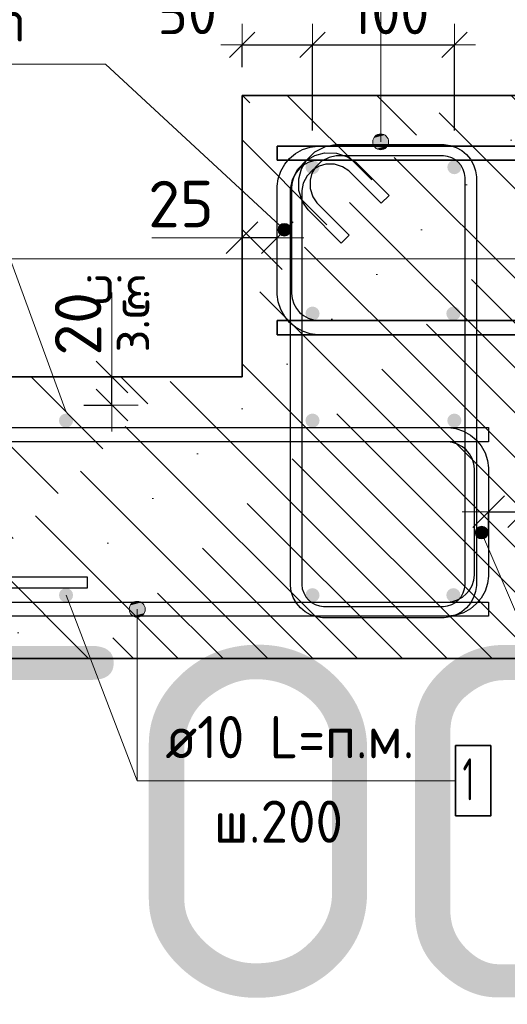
# Model space of a CAD drawing. Header units: metres. Extents: x -38 to 100, y -15 to 19.
# Tile 42 of 63: x 72.119 to 72.465, y 6.022 to 6.722. Entities that reach past the tile are written whole.
import ezdxf

# ---------------------------------------------------------------- set-up
doc = ezdxf.new("R2010")
doc.units = ezdxf.units.M
doc.header["$PDMODE"] = 65
for name, color, linetype, lineweight in [('XR$4$Арм. стержнями верхней зоны', 180, 'Continuous', 35), ('XR$4$Арм. стержнями нижней зоны', 180, 'Continuous', 35), ('XR$4$Арм.стержн. Арматура края', 96, 'Continuous', 35), ('XR$4$Арм.стержн. Хомут', 240, 'Continuous', 35), ('XR$4$Размерная линия (1)', 7, 'Continuous', 13), ('XR$4$Размерная линия_ общее', 7, 'Continuous', 13)]:
    doc.layers.add(name, color=color, linetype=linetype, lineweight=lineweight)
doc.layers.add('XR$4$Арм.стержн. Фиксатор', color=7, linetype='Continuous', lineweight=35, true_color=0x501e0f)
doc.styles.add('ISOCPEUR', font='txt')
doc.dimstyles.new('DIMSTYLE_19', dxfattribs={"dimtxt": 0.033, "dimasz": 0.0375, "dimexe": 0, "dimexo": 0, "dimgap": 0.0165, "dimtad": 2, "dimdec": 0, "dimlfac": 1000, "dimrnd": 1, "dimzin": 12, "dimdsep": 46, "dimtxsty": 'ISOCPEUR', "dimblk1": 'ALL_ML_STRICH', "dimblk2": 'ALL_ML_STRICH', "dimsah": 1, "dimcen": 0, "dimclrd": 7, "dimclre": 256, "dimclrt": 7, "dimadec": 0, "dimazin": 0, "dimtfac": 1, "dimtdec": 0, "dimtix": 1, "dimtmove": 2, "dimatfit": 3, "dimfxl": 0, "dimtvp": 1.2, "dimtzin": 0, "dimlwd": 0, "dimlwe": -3, "dimarcsym": 0})
doc.dimstyles.new('DIMSTYLE_21', dxfattribs={"dimtxt": 0.03, "dimasz": 0.03, "dimexe": 0, "dimexo": 0, "dimgap": 0.015, "dimtad": 2, "dimdec": 0, "dimlfac": 1000, "dimrnd": 5, "dimzin": 12, "dimdsep": 46, "dimtxsty": 'ISOCPEUR', "dimblk1": 'ALL_ML_STRICH', "dimblk2": 'ALL_ML_STRICH', "dimsah": 1, "dimcen": 0, "dimclrd": 7, "dimclre": 256, "dimclrt": 7, "dimadec": 0, "dimazin": 0, "dimtfac": 1, "dimtdec": 0, "dimtix": 1, "dimtmove": 2, "dimatfit": 3, "dimfxl": 0, "dimtvp": 1.2, "dimtzin": 0, "dimlwd": 0, "dimlwe": -3, "dimarcsym": 0})
doc.dimstyles.new('DIMSTYLE_22', dxfattribs={"dimtxt": 0.03, "dimasz": 0.03, "dimexe": 0, "dimexo": 0, "dimgap": 0.015, "dimtad": 2, "dimdec": 0, "dimlfac": 1000, "dimrnd": 5, "dimzin": 12, "dimdsep": 46, "dimtxsty": 'ISOCPEUR', "dimblk1": 'ALL_ML_STRICH', "dimblk2": 'ALL_ML_STRICH', "dimsah": 1, "dimcen": 0, "dimclrd": 7, "dimclre": 256, "dimclrt": 7, "dimadec": 0, "dimazin": 0, "dimtfac": 1, "dimtdec": 0, "dimtix": 1, "dimtmove": 2, "dimatfit": 3, "dimfxl": 0, "dimtzin": 0, "dimlwd": 0, "dimlwe": -3, "dimarcsym": 0})
pattern_1 = [(135, (0, 0), (-0.031819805, -0.031819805), [0.4, -0.05, 0, -0.05]), (135, (-0.01591, -0.01591), (-0.031819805, -0.031819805), [0.8, -0.1, 0.1, -0.1])]

# ---------------------------------------------------------------- blocks, each defined once
blk = doc.blocks.new('ALL_ML_STRICH')
at = {"color": 0, "linetype": 'ByBlock', "lineweight": -2}
for p, q in [((0, -0.5), (0, 0.5)), ((-0.3, -0.3), (0.3, 0.3)), ((-1, 0), (0.5, 0))]:
    blk.add_line(p, q, dxfattribs=at)
blk = doc.blocks.new('*D342')
at = {"layer": 'DEFPOINTS', "color": 7, "linetype": 'Continuous', "lineweight": 13, "transparency": 33554687}
for p in [(72.27679, 6.70391), (72.27679, 6.66801), (72.32679, 6.62301)]:
    blk.add_point(p, dxfattribs=at)
at = {"layer": 'XR$4$Размерная линия (1)', "color": 9, "linetype": 'Continuous', "lineweight": -2, "true_color": 0xc7c7c7, "transparency": 33554687}
for p, q in [((72.27679, 6.68801), (72.27679, 6.70391)), ((72.32679, 6.64301), (72.32679, 6.70391))]:
    blk.add_line(p, q, dxfattribs=at)
at = {"layer": 'XR$4$Размерная линия (1)', "color": 7, "linetype": 'Continuous', "lineweight": -2, "transparency": 33554687}
blk.add_line((72.27679, 6.70391), (72.32679, 6.70391), dxfattribs=at)
at = {"layer": 'XR$4$Размерная линия (1)', "color": 7, "linetype": 'Continuous', "lineweight": 13, "transparency": 33554687, "xscale": 0.03, "yscale": 0.03, "zscale": 0.03, "rotation": 180}
blk.add_blockref('ALL_ML_STRICH', (72.27679, 6.70391), dxfattribs=at)
at = {"layer": 'XR$4$Размерная линия (1)', "color": 7, "linetype": 'Continuous', "lineweight": 13, "transparency": 33554687, "xscale": 0.03, "yscale": 0.03, "zscale": 0.03}
blk.add_blockref('ALL_ML_STRICH', (72.32679, 6.70391), dxfattribs=at)
at = {"layer": 'XR$4$Размерная линия (1)', "color": 7, "linetype": 'Continuous', "lineweight": 13, "transparency": 33554687, "insert": (72.23769, 6.72649), "char_height": 0.03, "width": 0.06, "attachment_point": 5, "style": 'ISOCPEUR'}
blk.add_mtext('\\A1;{50}', dxfattribs=at)
blk = doc.blocks.new('*D343')
at = {"layer": 'DEFPOINTS', "color": 7, "linetype": 'Continuous', "lineweight": 13, "transparency": 33554687}
for p in [(72.32679, 6.70391), (72.32679, 6.62301), (72.42749, 6.62301)]:
    blk.add_point(p, dxfattribs=at)
at = {"layer": 'XR$4$Размерная линия (1)', "color": 9, "linetype": 'Continuous', "lineweight": -2, "true_color": 0xc7c7c7, "transparency": 33554687}
for p, q in [((72.32679, 6.64301), (72.32679, 6.70391)), ((72.42749, 6.64301), (72.42749, 6.70391))]:
    blk.add_line(p, q, dxfattribs=at)
at = {"layer": 'XR$4$Размерная линия (1)', "color": 7, "linetype": 'Continuous', "lineweight": -2, "transparency": 33554687}
blk.add_line((72.32679, 6.70391), (72.42749, 6.70391), dxfattribs=at)
at = {"layer": 'XR$4$Размерная линия (1)', "color": 7, "linetype": 'Continuous', "lineweight": 13, "transparency": 33554687, "xscale": 0.03, "yscale": 0.03, "zscale": 0.03, "rotation": 180}
blk.add_blockref('ALL_ML_STRICH', (72.32679, 6.70391), dxfattribs=at)
at = {"layer": 'XR$4$Размерная линия (1)', "color": 7, "linetype": 'Continuous', "lineweight": 13, "transparency": 33554687, "xscale": 0.03, "yscale": 0.03, "zscale": 0.03}
blk.add_blockref('ALL_ML_STRICH', (72.42749, 6.70391), dxfattribs=at)
at = {"layer": 'XR$4$Размерная линия (1)', "color": 7, "linetype": 'Continuous', "lineweight": 13, "transparency": 33554687, "insert": (72.38164, 6.72641), "char_height": 0.03, "width": 0.09, "attachment_point": 5, "style": 'ISOCPEUR'}
blk.add_mtext('\\A1;{100}', dxfattribs=at)
blk = doc.blocks.new('*D348')
at = {"layer": 'DEFPOINTS', "color": 7, "linetype": 'Continuous', "lineweight": 13, "transparency": 33554687}
for p in [(72.14438, 6.46801), (72.14438, 6.44801), (72.18437, 6.44801)]:
    blk.add_point(p, dxfattribs=at)
at = {"layer": 'XR$4$Размерная линия_ общее', "color": 253, "linetype": 'Continuous', "lineweight": -2, "true_color": 0xa0a0a0, "transparency": 33554687}
for p, q in [((72.16438, 6.46801), (72.18437, 6.46801)), ((72.16438, 6.44801), (72.18437, 6.44801))]:
    blk.add_line(p, q, dxfattribs=at)
at = {"layer": 'XR$4$Размерная линия_ общее', "color": 7, "linetype": 'Continuous', "lineweight": -2, "transparency": 33554687}
blk.add_line((72.18437, 6.44801), (72.18437, 6.46801), dxfattribs=at)
at = {"layer": 'XR$4$Размерная линия_ общее', "color": 7, "linetype": 'Continuous', "lineweight": 13, "transparency": 33554687, "xscale": 0.0375, "yscale": 0.0375, "zscale": 0.0375}
for p, rotation in [((72.18437, 6.46801), 90), ((72.18437, 6.44801), 270)]:
    blk.add_blockref('ALL_ML_STRICH', p, dxfattribs=dict(at, rotation=rotation))
at = {"layer": 'XR$4$Размерная линия_ общее', "color": 7, "linetype": 'Continuous', "lineweight": 13, "transparency": 33554687, "insert": (72.1839, 6.48537), "char_height": 0.027, "width": 0.00135, "attachment_point": 1, "rotation": 90, "line_spacing_factor": 0.60241, "style": 'ISOCPEUR'}
blk.add_mtext('з.с.', dxfattribs=at)
at = {"layer": 'XR$4$Размерная линия_ общее', "color": 7, "linetype": 'Continuous', "lineweight": 13, "transparency": 33554687, "insert": (72.16037, 6.50574), "char_height": 0.033, "width": 0.066, "attachment_point": 5, "rotation": 90, "style": 'ISOCPEUR'}
blk.add_mtext('\\A1;{20}', dxfattribs=at)
blk = doc.blocks.new('*D349')
at = {"layer": 'DEFPOINTS', "color": 7, "linetype": 'Continuous', "lineweight": 13, "transparency": 33554687}
for p in [(72.30179, 6.56683), (72.27679, 6.52684), (72.30179, 6.53184)]:
    blk.add_point(p, dxfattribs=at)
at = {"layer": 'XR$4$Размерная линия_ общее', "color": 253, "linetype": 'Continuous', "lineweight": -2, "true_color": 0xa0a0a0, "transparency": 33554687}
for p, q in [((72.27679, 6.54684), (72.27679, 6.56683)), ((72.30179, 6.55184), (72.30179, 6.56683))]:
    blk.add_line(p, q, dxfattribs=at)
at = {"layer": 'XR$4$Размерная линия_ общее', "color": 7, "linetype": 'Continuous', "lineweight": -2, "transparency": 33554687}
blk.add_line((72.30179, 6.56683), (72.27679, 6.56683), dxfattribs=at)
at = {"layer": 'XR$4$Размерная линия_ общее', "color": 7, "linetype": 'Continuous', "lineweight": 13, "transparency": 33554687, "xscale": 0.0375, "yscale": 0.0375, "zscale": 0.0375}
for p, rotation in [((72.27679, 6.56683), 180), ((72.30179, 6.56683), 360)]:
    blk.add_blockref('ALL_ML_STRICH', p, dxfattribs=dict(at, rotation=rotation))
at = {"layer": 'XR$4$Размерная линия_ общее', "color": 7, "linetype": 'Continuous', "lineweight": 13, "transparency": 33554687, "insert": (72.23336, 6.59083), "char_height": 0.033, "width": 0.066, "attachment_point": 5, "style": 'ISOCPEUR'}
blk.add_mtext('\\A1;{25}', dxfattribs=at)
at = {"layer": 'XR$4$Размерная линия_ общее', "color": 7, "linetype": 'Continuous', "lineweight": 13, "transparency": 33554687, "insert": (72.20976, 6.51262), "char_height": 0.027, "width": 0.00135, "attachment_point": 1, "rotation": 180, "line_spacing_factor": 0.60241, "style": 'ISOCPEUR'}
blk.add_mtext('з.с.', dxfattribs=at)
blk = doc.blocks.new('*D350')
at = {"layer": 'DEFPOINTS', "color": 7, "linetype": 'Continuous', "lineweight": 13, "transparency": 33554687}
for p in [(72.45179, 6.37232), (72.45179, 6.33733), (72.47679, 6.33233)]:
    blk.add_point(p, dxfattribs=at)
at = {"layer": 'XR$4$Размерная линия_ общее', "color": 253, "linetype": 'Continuous', "lineweight": -2, "true_color": 0xa0a0a0, "transparency": 33554687}
for p, q in [((72.45179, 6.35733), (72.45179, 6.37232)), ((72.47679, 6.35233), (72.47679, 6.37232))]:
    blk.add_line(p, q, dxfattribs=at)
at = {"layer": 'XR$4$Размерная линия_ общее', "color": 7, "linetype": 'Continuous', "lineweight": -2, "transparency": 33554687}
blk.add_line((72.45179, 6.37232), (72.47679, 6.37232), dxfattribs=at)
at = {"layer": 'XR$4$Размерная линия_ общее', "color": 7, "linetype": 'Continuous', "lineweight": 13, "transparency": 33554687, "xscale": 0.0375, "yscale": 0.0375, "zscale": 0.0375, "rotation": 180}
blk.add_blockref('ALL_ML_STRICH', (72.45179, 6.37232), dxfattribs=at)
at = {"layer": 'XR$4$Размерная линия_ общее', "color": 7, "linetype": 'Continuous', "lineweight": 13, "transparency": 33554687, "xscale": 0.0375, "yscale": 0.0375, "zscale": 0.0375}
blk.add_blockref('ALL_ML_STRICH', (72.47679, 6.37232), dxfattribs=at)
at = {"layer": 'XR$4$Размерная линия_ общее', "color": 7, "linetype": 'Continuous', "lineweight": 13, "transparency": 33554687, "insert": (72.52351, 6.39632), "char_height": 0.033, "width": 0.066, "attachment_point": 5, "style": 'ISOCPEUR'}
blk.add_mtext('\\A1;{25}', dxfattribs=at)
at = {"layer": 'XR$4$Размерная линия_ общее', "color": 7, "linetype": 'Continuous', "lineweight": 13, "transparency": 33554687, "insert": (72.49657, 6.37211), "char_height": 0.027, "width": 0.00135, "attachment_point": 1, "line_spacing_factor": 0.60241, "style": 'ISOCPEUR'}
blk.add_mtext('з.с.', dxfattribs=at)

msp = doc.modelspace()

# ---------------------------------------------------------------- hatches: boundary and pattern name
at = {"linetype": 'Continuous', "lineweight": 13, "transparency": 33554687}
h = msp.add_hatch(dxfattribs=at)
h.set_pattern_fill('__________540', scale=0.015, style=0, pattern_type=2)
h.set_pattern_definition(pattern_1)
h.paths.add_polyline_path([(72.27679, 6.66801), (72.27679, 6.46801), (72.84453, 6.46801), (72.84453, 6.66801)], flags=0)
h = msp.add_hatch(dxfattribs=at)
h.set_pattern_fill('__________540', scale=0.015, style=0, pattern_type=2)
h.set_pattern_definition(pattern_1)
h.paths.add_polyline_path([(72.47679, 6.26801), (72.47679, 6.46801), (71.92453, 6.46801), (71.92453, 6.26801)], flags=0)
at = {"layer": 'XR$4$Арм. стержнями верхней зоны', "linetype": 'Continuous', "lineweight": 50, "transparency": 33554687}
for points in [[(72.33179, 6.61701), (72.33141, 6.61893), (72.33033, 6.62055), (72.3287, 6.62163), (72.32679, 6.62201), (72.32488, 6.62163), (72.32325, 6.62055), (72.32217, 6.61893), (72.32179, 6.61701), (72.32217, 6.6151), (72.32325, 6.61348), (72.32488, 6.61239), (72.32679, 6.61201), (72.3287, 6.61239), (72.33033, 6.61348), (72.33141, 6.6151)], [(72.43249, 6.61701), (72.43211, 6.61893), (72.43103, 6.62055), (72.4294, 6.62163), (72.42749, 6.62201), (72.42558, 6.62163), (72.42396, 6.62055), (72.42287, 6.61893), (72.42249, 6.61701), (72.42287, 6.6151), (72.42396, 6.61348), (72.42558, 6.61239), (72.42749, 6.61201), (72.4294, 6.61239), (72.43103, 6.61348), (72.43211, 6.6151)], [(72.15679, 6.43701), (72.15641, 6.43893), (72.15532, 6.44055), (72.1537, 6.44163), (72.15179, 6.44201), (72.14988, 6.44163), (72.14825, 6.44055), (72.14717, 6.43893), (72.14679, 6.43701), (72.14717, 6.4351), (72.14825, 6.43348), (72.14988, 6.43239), (72.15179, 6.43201), (72.1537, 6.43239), (72.15532, 6.43348), (72.15641, 6.4351)], [(72.33179, 6.43701), (72.33141, 6.43893), (72.33033, 6.44055), (72.3287, 6.44163), (72.32679, 6.44201), (72.32488, 6.44163), (72.32325, 6.44055), (72.32217, 6.43893), (72.32179, 6.43701), (72.32217, 6.4351), (72.32325, 6.43348), (72.32488, 6.43239), (72.32679, 6.43201), (72.3287, 6.43239), (72.33033, 6.43348), (72.33141, 6.4351)], [(72.43249, 6.43701), (72.43211, 6.43893), (72.43103, 6.44055), (72.4294, 6.44163), (72.42749, 6.44201), (72.42558, 6.44163), (72.42396, 6.44055), (72.42287, 6.43893), (72.42249, 6.43701), (72.42287, 6.4351), (72.42396, 6.43348), (72.42558, 6.43239), (72.42749, 6.43201), (72.4294, 6.43239), (72.43103, 6.43348), (72.43211, 6.4351)]]:
    msp.add_hatch(color=4, dxfattribs=at).paths.add_polyline_path(points)
at = {"layer": 'XR$4$Арм. стержнями нижней зоны', "linetype": 'Continuous', "lineweight": 50, "transparency": 33554687}
for points in [[(72.33179, 6.51301), (72.33141, 6.51493), (72.33033, 6.51655), (72.3287, 6.51763), (72.32679, 6.51801), (72.32488, 6.51763), (72.32325, 6.51655), (72.32217, 6.51493), (72.32179, 6.51301), (72.32217, 6.5111), (72.32325, 6.50948), (72.32488, 6.50839), (72.32679, 6.50801), (72.3287, 6.50839), (72.33033, 6.50948), (72.33141, 6.5111)], [(72.43179, 6.51301), (72.43141, 6.51493), (72.43033, 6.51655), (72.4287, 6.51763), (72.42679, 6.51801), (72.42488, 6.51763), (72.42325, 6.51655), (72.42217, 6.51493), (72.42179, 6.51301), (72.42217, 6.5111), (72.42325, 6.50948), (72.42488, 6.50839), (72.42679, 6.50801), (72.4287, 6.50839), (72.43033, 6.50948), (72.43141, 6.5111)], [(72.15679, 6.31301), (72.15641, 6.31493), (72.15532, 6.31655), (72.1537, 6.31763), (72.15179, 6.31801), (72.14988, 6.31763), (72.14825, 6.31655), (72.14717, 6.31493), (72.14679, 6.31301), (72.14717, 6.3111), (72.14825, 6.30948), (72.14988, 6.30839), (72.15179, 6.30801), (72.1537, 6.30839), (72.15532, 6.30948), (72.15641, 6.3111)], [(72.33179, 6.31301), (72.33141, 6.31493), (72.33033, 6.31655), (72.3287, 6.31763), (72.32679, 6.31801), (72.32488, 6.31763), (72.32325, 6.31655), (72.32217, 6.31493), (72.32179, 6.31301), (72.32217, 6.3111), (72.32325, 6.30948), (72.32488, 6.30839), (72.32679, 6.30801), (72.3287, 6.30839), (72.33033, 6.30948), (72.33141, 6.3111)], [(72.43179, 6.31301), (72.43141, 6.31493), (72.43033, 6.31655), (72.4287, 6.31763), (72.42679, 6.31801), (72.42488, 6.31763), (72.42325, 6.31655), (72.42217, 6.31493), (72.42179, 6.31301), (72.42217, 6.3111), (72.42325, 6.30948), (72.42488, 6.30839), (72.42679, 6.30801), (72.4287, 6.30839), (72.43033, 6.30948), (72.43141, 6.3111)]]:
    msp.add_hatch(color=4, dxfattribs=at).paths.add_polyline_path(points)
at = {"layer": 'XR$4$Арм. стержнями нижней зоны', "linetype": 'Continuous', "lineweight": 13, "transparency": 33554687}
for points in [[(72.19954, 6.30785), (72.20516, 6.30785), (72.20235, 6.30864)], [(72.19673, 6.30301), (72.20798, 6.30301), (72.20719, 6.30582)], [(72.19673, 6.30301), (72.20719, 6.30582), (72.19751, 6.30582)], [(72.19751, 6.3002), (72.20798, 6.30301), (72.19673, 6.30301)], [(72.19751, 6.30582), (72.20719, 6.30582), (72.20516, 6.30785)], [(72.19751, 6.30582), (72.20516, 6.30785), (72.19954, 6.30785)], [(72.19751, 6.3002), (72.20719, 6.3002), (72.20798, 6.30301)], [(72.19954, 6.29817), (72.20719, 6.3002), (72.19751, 6.3002)], [(72.19954, 6.29817), (72.20516, 6.29817), (72.20719, 6.3002)], [(72.20516, 6.29817), (72.19954, 6.29817), (72.20235, 6.29739)]]:
    msp.add_hatch(color=7, dxfattribs=at).paths.add_polyline_path(points)
at = {"layer": 'XR$4$Арм.стержн. Арматура края', "linetype": 'Continuous', "lineweight": 13, "transparency": 33554687}
for points in [[(72.30242, 6.57356), (72.30548, 6.57686), (72.30349, 6.57563)], [(72.30548, 6.57686), (72.30242, 6.57356), (72.30251, 6.57127)], [(72.30548, 6.57686), (72.30251, 6.57127), (72.30777, 6.57694)], [(72.30777, 6.57694), (72.30251, 6.57127), (72.30373, 6.56928)], [(72.30777, 6.57694), (72.30373, 6.56928), (72.30985, 6.57588)], [(72.30985, 6.57588), (72.30373, 6.56928), (72.30581, 6.56821)], [(72.30985, 6.57588), (72.30581, 6.56821), (72.31107, 6.57389)], [(72.31107, 6.57389), (72.30581, 6.56821), (72.3081, 6.5683)], [(72.31107, 6.57389), (72.3081, 6.5683), (72.31116, 6.5716)], [(72.31116, 6.5716), (72.3081, 6.5683), (72.31009, 6.56952)], [(72.44235, 6.35799), (72.44946, 6.36104), (72.44733, 6.36189)], [(72.44235, 6.35799), (72.44733, 6.36189), (72.4432, 6.36012)], [(72.44265, 6.35567), (72.44946, 6.36104), (72.44235, 6.35799)], [(72.44265, 6.35567), (72.45092, 6.35922), (72.44946, 6.36104)], [(72.44412, 6.35385), (72.45092, 6.35922), (72.44265, 6.35567)], [(72.4432, 6.36012), (72.44733, 6.36189), (72.44501, 6.36158)], [(72.44412, 6.35385), (72.45123, 6.35691), (72.45092, 6.35922)], [(72.44625, 6.353), (72.45123, 6.35691), (72.44412, 6.35385)], [(72.44625, 6.353), (72.45038, 6.35478), (72.45123, 6.35691)], [(72.45038, 6.35478), (72.44625, 6.353), (72.44856, 6.35331)]]:
    msp.add_hatch(color=7, dxfattribs=at).paths.add_polyline_path(points)
at = {"layer": 'XR$4$Арм.стержн. Хомут', "linetype": 'Continuous', "lineweight": 13, "transparency": 33554687}
for points in [[(72.38002, 6.63782), (72.37035, 6.63782), (72.36956, 6.63501)], [(72.38002, 6.63782), (72.36956, 6.63501), (72.38081, 6.63501)], [(72.378, 6.63985), (72.37237, 6.63985), (72.37035, 6.63782)], [(72.378, 6.63985), (72.37035, 6.63782), (72.38002, 6.63782)], [(72.37237, 6.63985), (72.378, 6.63985), (72.37519, 6.64064)], [(72.38081, 6.63501), (72.36956, 6.63501), (72.37035, 6.6322)], [(72.38081, 6.63501), (72.37035, 6.6322), (72.38002, 6.6322)], [(72.38002, 6.6322), (72.37035, 6.6322), (72.37237, 6.63017)], [(72.38002, 6.6322), (72.37237, 6.63017), (72.378, 6.63017)], [(72.378, 6.63017), (72.37237, 6.63017), (72.37519, 6.62939)]]:
    msp.add_hatch(color=7, dxfattribs=at).paths.add_polyline_path(points)

# ---------------------------------------------------------------- linework, layer by layer
at = {"color": 7, "linetype": 'Continuous', "lineweight": 35, "transparency": 33554687}
for p, q in [((72.27679, 6.66801), (72.27679, 6.46801)), ((72.84453, 6.66801), (72.27679, 6.66801)), ((72.27679, 6.46801), (71.92453, 6.46801)), ((71.92453, 6.26801), (72.47679, 6.26801))]:
    msp.add_line(p, q, dxfattribs=at)
at = {"color": 7, "linetype": 'Continuous', "lineweight": 13, "transparency": 33554687}
for p, q in [((72.15179, 6.44301), (72.10534, 6.57066)), ((72.27679, 6.56683), (72.21279, 6.56683)), ((88.0842, 6.55185), (69.5842, 6.55185)), ((72.18437, 6.46801), (72.18437, 6.52801)), ((72.15179, 6.31301), (72.20235, 6.18118))]:
    msp.add_line(p, q, dxfattribs=at)
at = {"layer": 'XR$4$Арм. стержнями верхней зоны', "color": 4, "linetype": 'Continuous', "lineweight": 35, "transparency": 33554687}
msp.add_lwpolyline([(72.30179, 6.63201), (72.84953, 6.63201), (72.84953, 6.62201), (72.30179, 6.62201), (72.30179, 6.63201)], dxfattribs=at)
msp.add_lwpolyline([(72.30179, 6.63201), (72.84953, 6.63201), (72.84953, 6.62201), (72.30179, 6.62201), (72.30179, 6.63201)], dxfattribs=at)
at = {"layer": 'XR$4$Арм. стержнями верхней зоны', "color": 4, "linetype": 'Continuous', "lineweight": 25, "transparency": 33554687}
msp.add_lwpolyline([(71.91953, 6.43201), (72.45179, 6.43201), (72.45179, 6.42201), (71.91953, 6.42201), (71.91953, 6.43201)], dxfattribs=at)
msp.add_lwpolyline([(71.91953, 6.43201), (72.45179, 6.43201), (72.45179, 6.42201), (71.91953, 6.42201), (71.91953, 6.43201)], dxfattribs=at)
at = {"layer": 'XR$4$Арм. стержнями нижней зоны', "color": 7, "linetype": 'Continuous', "lineweight": 13, "transparency": 33554687}
for p, q in [((72.20235, 6.30864), (72.20235, 6.30864)), ((72.19673, 6.30301), (72.19673, 6.30301)), ((72.20235, 6.18118), (72.20235, 6.30301)), ((72.20798, 6.30301), (72.20798, 6.30301)), ((72.20235, 6.29739), (72.20235, 6.29739)), ((72.20235, 6.18118), (72.42835, 6.18118))]:
    msp.add_line(p, q, dxfattribs=at)
at = {"layer": 'XR$4$Арм. стержнями нижней зоны', "color": 4, "linetype": 'Continuous', "lineweight": 35, "transparency": 33554687}
msp.add_lwpolyline([(72.84953, 6.49801), (72.30179, 6.49801), (72.30179, 6.50801), (72.84953, 6.50801), (72.84953, 6.49801)], dxfattribs=at)
msp.add_lwpolyline([(72.84953, 6.49801), (72.30179, 6.49801), (72.30179, 6.50801), (72.84953, 6.50801), (72.84953, 6.49801)], dxfattribs=at)
at = {"layer": 'XR$4$Арм. стержнями нижней зоны', "color": 4, "linetype": 'Continuous', "lineweight": 25, "transparency": 33554687}
msp.add_lwpolyline([(72.45179, 6.29801), (71.91953, 6.29801), (71.91953, 6.30801), (72.45179, 6.30801), (72.45179, 6.29801)], dxfattribs=at)
msp.add_lwpolyline([(72.45179, 6.29801), (71.91953, 6.29801), (71.91953, 6.30801), (72.45179, 6.30801), (72.45179, 6.29801)], dxfattribs=at)
at = {"layer": 'XR$4$Арм. стержнями нижней зоны', "color": 7, "linetype": 'Continuous', "lineweight": 35, "transparency": 33554687}
msp.add_lwpolyline([(72.42835, 6.15618), (72.45335, 6.15618), (72.45335, 6.20618), (72.42835, 6.20618), (72.42835, 6.15618)], dxfattribs=at)
at = {"layer": 'XR$4$Арм. стержнями нижней зоны', "color": 7, "linetype": 'Continuous', "lineweight": 13, "transparency": 33554687}
msp.add_circle((72.20235, 6.30301), 0.00563, dxfattribs=at)
at = {"layer": 'XR$4$Арм.стержн. Арматура края', "color": 7, "linetype": 'Continuous', "lineweight": 13, "transparency": 33554687}
for p, q in [((71.86987, 6.6902), (72.17987, 6.6902)), ((72.17987, 6.6902), (72.30679, 6.57258)), ((72.30349, 6.57563), (72.30349, 6.57563)), ((72.30985, 6.57588), (72.30985, 6.57588)), ((72.30373, 6.56928), (72.30373, 6.56928)), ((72.31009, 6.56952), (72.31009, 6.56952)), ((72.44501, 6.36158), (72.44501, 6.36158)), ((72.51838, 6.19063), (72.44679, 6.35745)), ((72.45092, 6.35922), (72.45092, 6.35922)), ((72.44265, 6.35567), (72.44265, 6.35567)), ((72.44856, 6.35331), (72.44856, 6.35331))]:
    msp.add_line(p, q, dxfattribs=at)
at = {"layer": 'XR$4$Арм.стержн. Арматура края', "color": 4, "linetype": 'Continuous', "lineweight": 25, "transparency": 33554687}
for points in [[(72.80179, 6.49801), (72.33035, 6.49801), (72.32514, 6.49874), (72.3197, 6.50053), (72.31469, 6.50334), (72.31056, 6.50678), (72.30711, 6.51091), (72.30431, 6.51592), (72.30252, 6.52136), (72.30179, 6.52658), (72.30179, 6.60345), (72.30252, 6.60866), (72.30431, 6.6141), (72.30711, 6.61911), (72.31056, 6.62324), (72.31469, 6.62669), (72.3197, 6.62949), (72.32514, 6.63129), (72.33035, 6.63201), (72.80179, 6.63201)], [(72.80179, 6.49801), (72.33035, 6.49801), (72.32514, 6.49874), (72.3197, 6.50053), (72.31469, 6.50334), (72.31056, 6.50678), (72.30711, 6.51091), (72.30431, 6.51592), (72.30252, 6.52136), (72.30179, 6.52658), (72.30179, 6.60345), (72.30252, 6.60866), (72.30431, 6.6141), (72.30711, 6.61911), (72.31056, 6.62324), (72.31469, 6.62669), (72.3197, 6.62949), (72.32514, 6.63129), (72.33035, 6.63201), (72.80179, 6.63201)], [(72.80179, 6.62201), (72.33105, 6.62201), (72.32741, 6.62151), (72.32375, 6.6203), (72.32039, 6.61842), (72.31766, 6.61614), (72.31538, 6.61341), (72.3135, 6.61006), (72.3123, 6.60639), (72.31179, 6.60276), (72.31179, 6.52727), (72.3123, 6.52363), (72.3135, 6.51997), (72.31538, 6.51661), (72.31766, 6.51388), (72.32039, 6.51161), (72.32375, 6.50973), (72.32741, 6.50852), (72.33105, 6.50801), (72.80179, 6.50801)], [(72.80179, 6.62201), (72.33105, 6.62201), (72.32741, 6.62151), (72.32375, 6.6203), (72.32039, 6.61842), (72.31766, 6.61614), (72.31538, 6.61341), (72.3135, 6.61006), (72.3123, 6.60639), (72.31179, 6.60276), (72.31179, 6.52727), (72.3123, 6.52363), (72.3135, 6.51997), (72.31538, 6.51661), (72.31766, 6.51388), (72.32039, 6.51161), (72.32375, 6.50973), (72.32741, 6.50852), (72.33105, 6.50801), (72.80179, 6.50801)], [(71.95179, 6.43201), (72.42322, 6.43201), (72.42844, 6.43129), (72.43388, 6.42949), (72.43889, 6.42669), (72.44302, 6.42324), (72.44646, 6.41911), (72.44927, 6.4141), (72.45106, 6.40866), (72.45179, 6.40345), (72.45179, 6.32658), (72.45106, 6.32136), (72.44927, 6.31592), (72.44646, 6.31091), (72.44302, 6.30678), (72.43889, 6.30334), (72.43388, 6.30053), (72.42844, 6.29874), (72.42322, 6.29801), (71.95179, 6.29801)], [(71.95179, 6.43201), (72.42322, 6.43201), (72.42844, 6.43129), (72.43388, 6.42949), (72.43889, 6.42669), (72.44302, 6.42324), (72.44646, 6.41911), (72.44927, 6.4141), (72.45106, 6.40866), (72.45179, 6.40345), (72.45179, 6.32658), (72.45106, 6.32136), (72.44927, 6.31592), (72.44646, 6.31091), (72.44302, 6.30678), (72.43889, 6.30334), (72.43388, 6.30053), (72.42844, 6.29874), (72.42322, 6.29801), (71.95179, 6.29801)], [(71.95179, 6.30801), (72.42253, 6.30801), (72.42617, 6.30852), (72.42983, 6.30973), (72.43319, 6.31161), (72.43592, 6.31388), (72.43819, 6.31661), (72.44007, 6.31997), (72.44128, 6.32363), (72.44179, 6.32727), (72.44179, 6.40276), (72.44128, 6.40639), (72.44007, 6.41006), (72.43819, 6.41341), (72.43592, 6.41614), (72.43319, 6.41842), (72.42983, 6.4203), (72.42617, 6.42151), (72.42253, 6.42201), (71.95179, 6.42201)], [(71.95179, 6.30801), (72.42253, 6.30801), (72.42617, 6.30852), (72.42983, 6.30973), (72.43319, 6.31161), (72.43592, 6.31388), (72.43819, 6.31661), (72.44007, 6.31997), (72.44128, 6.32363), (72.44179, 6.32727), (72.44179, 6.40276), (72.44128, 6.40639), (72.44007, 6.41006), (72.43819, 6.41341), (72.43592, 6.41614), (72.43319, 6.41842), (72.42983, 6.4203), (72.42617, 6.42151), (72.42253, 6.42201), (71.95179, 6.42201)]]:
    msp.add_lwpolyline(points, dxfattribs=at)
at = {"layer": 'XR$4$Арм.стержн. Арматура края', "color": 7, "linetype": 'Continuous', "lineweight": 13, "transparency": 33554687}
for centre in [(72.30679, 6.57258), (72.44679, 6.35745)]:
    msp.add_circle(centre, 0.0045, dxfattribs=at)
at = {"layer": 'XR$4$Арм.стержн. Фиксатор', "color": 40, "linetype": 'Continuous', "lineweight": 25, "transparency": 33554687}
msp.add_lwpolyline([(71.99021, 6.32601), (72.16681, 6.32601), (72.16681, 6.31801), (71.98966, 6.31801)], dxfattribs=at)
at = {"layer": 'XR$4$Арм.стержн. Хомут', "color": 7, "linetype": 'Continuous', "lineweight": 13, "transparency": 33554687}
for p, q in [((72.37519, 6.82483), (72.37519, 6.63501)), ((72.37519, 6.64064), (72.37519, 6.64064)), ((72.36956, 6.63501), (72.36956, 6.63501)), ((72.38081, 6.63501), (72.38081, 6.63501)), ((72.37519, 6.62939), (72.37519, 6.62939))]:
    msp.add_line(p, q, dxfattribs=at)
at = {"layer": 'XR$4$Арм.стержн. Хомут', "color": 40, "linetype": 'Continuous', "lineweight": 25, "transparency": 33554687}
msp.add_lwpolyline([(72.37545, 6.59133), (72.35246, 6.61432), (72.34815, 6.61717), (72.34239, 6.61904), (72.33635, 6.61912), (72.3315, 6.6178), (72.32714, 6.6153), (72.32292, 6.61098), (72.32017, 6.60558), (72.31914, 6.60052), (72.31914, 6.32042), (72.31955, 6.31751), (72.32051, 6.31458), (72.32202, 6.31189), (72.32384, 6.30971), (72.32602, 6.30789), (72.3287, 6.30638), (72.33164, 6.30542), (72.33455, 6.30501), (72.41973, 6.30501), (72.42264, 6.30542), (72.42558, 6.30638), (72.42826, 6.30789), (72.43044, 6.30971), (72.43226, 6.31189), (72.43377, 6.31458), (72.43474, 6.31751), (72.43514, 6.32042), (72.43514, 6.60961), (72.43474, 6.61251), (72.43377, 6.61545), (72.43226, 6.61813), (72.43044, 6.62031), (72.42826, 6.62214), (72.42558, 6.62364), (72.42264, 6.62461), (72.41973, 6.62501), (72.34363, 6.62501), (72.33858, 6.62398), (72.33318, 6.62123), (72.32885, 6.61702), (72.32635, 6.61265), (72.32503, 6.6078), (72.32511, 6.60176), (72.32698, 6.596), (72.32983, 6.59169), (72.35282, 6.56871), (72.34716, 6.56305), (72.32361, 6.58661), (72.31971, 6.59249), (72.31713, 6.60044), (72.31702, 6.60882), (72.3189, 6.61574), (72.32246, 6.62197), (72.32846, 6.62781), (72.33591, 6.6316), (72.34283, 6.63301), (72.42029, 6.63301), (72.42446, 6.63243), (72.42881, 6.631), (72.43282, 6.62875), (72.43612, 6.62599), (72.43888, 6.62269), (72.44113, 6.61868), (72.44256, 6.61433), (72.44314, 6.61016), (72.44314, 6.31986), (72.44256, 6.31569), (72.44113, 6.31134), (72.43888, 6.30733), (72.43612, 6.30403), (72.43282, 6.30127), (72.42881, 6.29903), (72.42446, 6.29759), (72.42029, 6.29701), (72.33399, 6.29701), (72.32982, 6.29759), (72.32547, 6.29903), (72.32146, 6.30127), (72.31816, 6.30403), (72.3154, 6.30733), (72.31316, 6.31134), (72.31172, 6.31569), (72.31114, 6.31986), (72.31114, 6.60132), (72.31255, 6.60824), (72.31634, 6.61569), (72.32219, 6.62169), (72.32841, 6.62525), (72.33534, 6.62713), (72.34371, 6.62703), (72.35166, 6.62444), (72.35755, 6.62055), (72.3811, 6.59699), (72.37545, 6.59133)], dxfattribs=at)
msp.add_lwpolyline([(72.37545, 6.59133), (72.35246, 6.61432), (72.34815, 6.61717), (72.34239, 6.61904), (72.33635, 6.61912), (72.3315, 6.6178), (72.32714, 6.6153), (72.32292, 6.61098), (72.32017, 6.60558), (72.31914, 6.60052), (72.31914, 6.32042), (72.31955, 6.31751), (72.32051, 6.31458), (72.32202, 6.31189), (72.32384, 6.30971), (72.32602, 6.30789), (72.3287, 6.30638), (72.33164, 6.30542), (72.33455, 6.30501), (72.41973, 6.30501), (72.42264, 6.30542), (72.42558, 6.30638), (72.42826, 6.30789), (72.43044, 6.30971), (72.43226, 6.31189), (72.43377, 6.31458), (72.43474, 6.31751), (72.43514, 6.32042), (72.43514, 6.60961), (72.43474, 6.61251), (72.43377, 6.61545), (72.43226, 6.61813), (72.43044, 6.62031), (72.42826, 6.62214), (72.42558, 6.62364), (72.42264, 6.62461), (72.41973, 6.62501), (72.34363, 6.62501), (72.33858, 6.62398), (72.33318, 6.62123), (72.32885, 6.61702), (72.32635, 6.61265), (72.32503, 6.6078), (72.32511, 6.60176), (72.32698, 6.596), (72.32983, 6.59169), (72.35282, 6.56871), (72.34716, 6.56305), (72.32361, 6.58661), (72.31971, 6.59249), (72.31713, 6.60044), (72.31702, 6.60882), (72.3189, 6.61574), (72.32246, 6.62197), (72.32846, 6.62781), (72.33591, 6.6316), (72.34283, 6.63301), (72.42029, 6.63301), (72.42446, 6.63243), (72.42881, 6.631), (72.43282, 6.62875), (72.43612, 6.62599), (72.43888, 6.62269), (72.44113, 6.61868), (72.44256, 6.61433), (72.44314, 6.61016), (72.44314, 6.31986), (72.44256, 6.31569), (72.44113, 6.31134), (72.43888, 6.30733), (72.43612, 6.30403), (72.43282, 6.30127), (72.42881, 6.29903), (72.42446, 6.29759), (72.42029, 6.29701), (72.33399, 6.29701), (72.32982, 6.29759), (72.32547, 6.29903), (72.32146, 6.30127), (72.31816, 6.30403), (72.3154, 6.30733), (72.31316, 6.31134), (72.31172, 6.31569), (72.31114, 6.31986), (72.31114, 6.60132), (72.31255, 6.60824), (72.31634, 6.61569), (72.32219, 6.62169), (72.32841, 6.62525), (72.33534, 6.62713), (72.34371, 6.62703), (72.35166, 6.62444), (72.35755, 6.62055), (72.3811, 6.59699), (72.37545, 6.59133)], dxfattribs=at)
at = {"layer": 'XR$4$Арм.стержн. Хомут', "color": 7, "linetype": 'Continuous', "lineweight": 13, "transparency": 33554687}
msp.add_circle((72.37519, 6.63501), 0.00563, dxfattribs=at)

# ---------------------------------------------------------------- texts
at = {"color": 7, "linetype": 'Continuous', "lineweight": 35, "transparency": 33554687, "insert": (72.01504, 6.02685), "char_height": 0.25, "width": 2.7437149, "attachment_point": 7, "style": 'ISOCPEUR'}
msp.add_mtext('\\W0.96;ГОСТ 34028-2016', dxfattribs=at)
at = {"layer": 'XR$4$Арм. стержнями нижней зоны', "color": 7, "linetype": 'Continuous', "lineweight": 25, "transparency": 33554687, "char_height": 0.03, "attachment_point": 7, "style": 'ISOCPEUR'}
for s, insert, width in [('\\W0.94;ø10 L=п.м.', (72.22235, 6.19718), 0.1999832), ('\\W0.56;1', (72.43335, 6.16718), 0.0233333), ('\\W0.95;ш.200 ', (72.25685, 6.13718), 0.1311995)]:
    msp.add_mtext(s, dxfattribs=dict(at, insert=insert, width=width))
at = {"layer": 'XR$4$Арм.стержн. Арматура края', "color": 7, "linetype": 'Continuous', "lineweight": 25, "transparency": 33554687, "insert": (71.89287, 6.7062), "char_height": 0.03, "width": 0.2806692, "attachment_point": 7, "style": 'ISOCPEUR'}
msp.add_mtext('\\W0.92;ø10 L=1135mm ', dxfattribs=at)

# ---------------------------------------------------------------- dimensions: what is measured, and where the dimension line sits
at = {"layer": 'XR$4$Размерная линия (1)', "color": 7, "linetype": 'Continuous', "lineweight": 13, "transparency": 33554687}
for base, p1, p2, dimstyle, picture, middle in [((72.32679, 6.70391), (72.27679, 6.68801), (72.32679, 6.64301), 'DIMSTYLE_21', '*D342', (72.23769, 6.72649)), ((72.42749, 6.70391), (72.32679, 6.64301), (72.42749, 6.64301), 'DIMSTYLE_22', '*D343', (72.38164, 6.72641))]:
    dim = msp.add_linear_dim(base=base, p1=p1, p2=p2, dimstyle=dimstyle, override={"dimpost": '<>', "dimclrd": 7, "dimclre": 9, "dimclrt": 7, "dimlwd": 0, "dimlwe": 65533}, dxfattribs=at)
    dim.commit()
    dim.dimension.update_dxf_attribs({"geometry": picture, "text_midpoint": middle, "dimtype": 160})
at = {"layer": 'XR$4$Размерная линия_ общее', "color": 7, "linetype": 'Continuous', "lineweight": 13, "transparency": 33554687}
for base, p1, p2, angle, picture, middle in [((72.27679, 6.56683), (72.30179, 6.55184), (72.27679, 6.54684), 180, '*D349', (72.23336, 6.59083)), ((72.18437, 6.46801), (72.16438, 6.44801), (72.16438, 6.46801), 90, '*D348', (72.16037, 6.50574))]:
    dim = msp.add_linear_dim(base=base, p1=p1, p2=p2, angle=angle, text='<>\\Xз.с.', dimstyle='DIMSTYLE_19', override={"dimpost": '<>', "dimclrd": 7, "dimclre": 253, "dimclrt": 7, "dimlwd": 0, "dimlwe": 65533}, dxfattribs=at)
    dim.commit()
    dim.dimension.update_dxf_attribs({"geometry": picture, "text_midpoint": middle, "dimtype": 160})
dim = msp.add_linear_dim(base=(72.47679, 6.37232), p1=(72.45179, 6.35733), p2=(72.47679, 6.35233), text='<>\\Xз.с.', dimstyle='DIMSTYLE_19', override={"dimpost": '<>', "dimclrd": 7, "dimclre": 253, "dimclrt": 7, "dimlwd": 0, "dimlwe": 65533}, dxfattribs=at)
dim.commit()
dim.dimension.update_dxf_attribs({"geometry": '*D350', "text_midpoint": (72.52351, 6.39632), "dimtype": 160})

doc.saveas('drawing.dxf')
